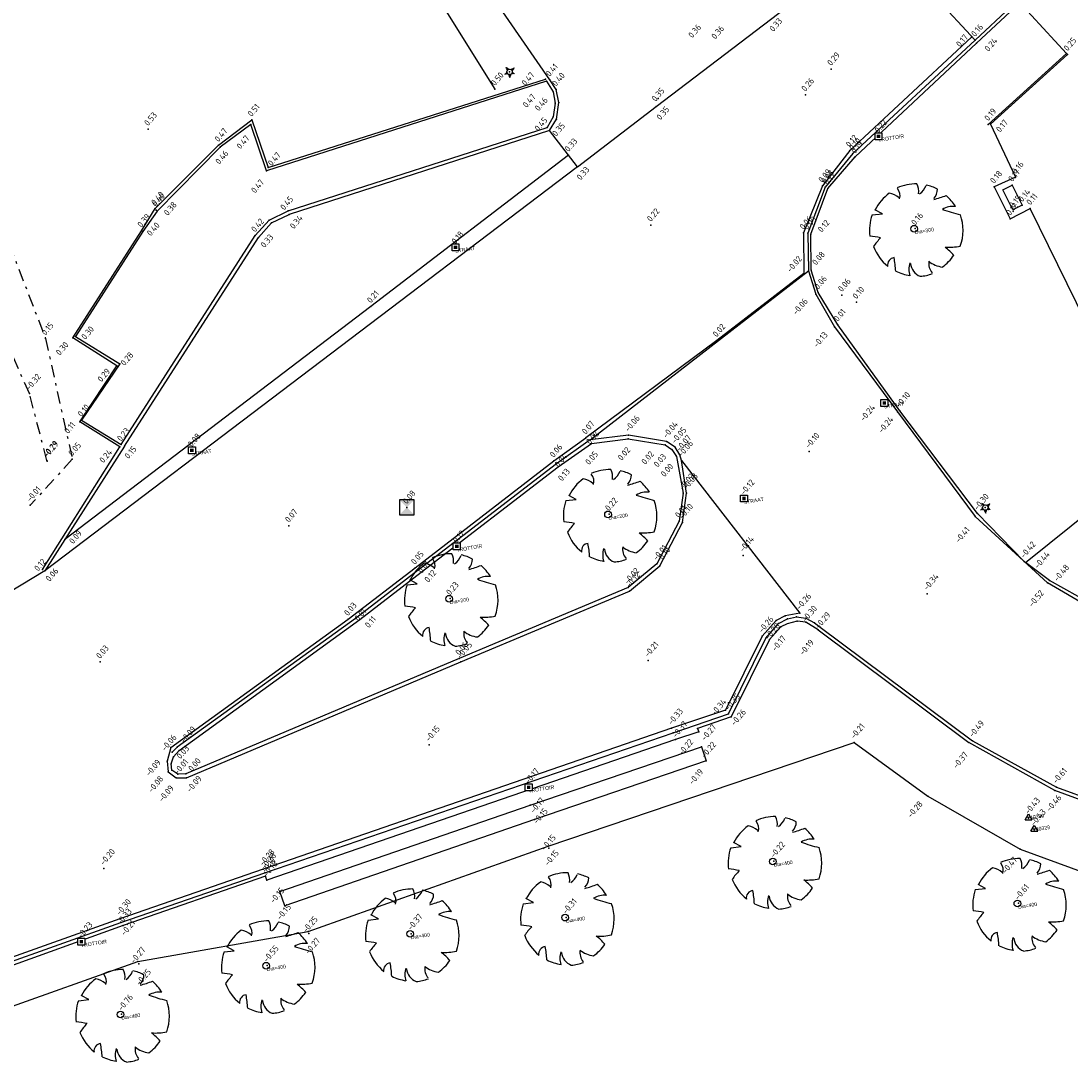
# Model space of a CAD drawing. Header units: metres. Extents: x 132524 to 133518, y 502723 to 503192.
# Tile 3 of 10: x 132669 to 132712, y 502793 to 502835. Entities that reach past the tile are written whole.
import ezdxf

# ---------------------------------------------------------------- set-up
doc = ezdxf.new("R2010")
doc.units = ezdxf.units.M
doc.linetypes.add('DASHDOT', pattern=[1, 0.5, -0.25, 0, -0.25])
for name, color, linetype in [('AKB', 254, 'Continuous'), ('ASFALT', 251, 'Continuous'), ('BGT', 21, 'Continuous'), ('D_BOOM', 3, 'Continuous'), ('D_KOLKSTRAAT', 7, 'Continuous'), ('D_KOLKTROTTOIR', 7, 'Continuous'), ('HAAG', 3, 'Continuous'), ('INSTEEK TALUD', 93, 'Continuous'), ('KLINKER', 22, 'Continuous'), ('N_WATERAFSLUITER', 5, 'Continuous'), ('P_AKB', 254, 'Continuous'), ('P_ASFALT', 251, 'Continuous'), ('P_BESCHOEIING', 71, 'Continuous'), ('P_BGT', 21, 'Continuous'), ('P_BOOM', 3, 'Continuous'), ('P_HAAG', 3, 'Continuous'), ('P_HARTWEG', 253, 'Continuous'), ('P_INSPECTIEPUT', 1, 'Continuous'), ('P_INSTEEK TALUD', 93, 'Continuous'), ('P_KLINKER', 22, 'Continuous'), ('P_KOLK', 7, 'Continuous'), ('P_KOLKSTRAAT', 7, 'Continuous'), ('P_KOLKTROTTOIR', 7, 'Continuous'), ('P_LICHTMAST', 2, 'Continuous'), ('P_MAAIVELD', 3, 'Continuous'), ('P_TEEN TALUD', 3, 'Continuous'), ('P_TEGEL', 6, 'Continuous'), ('P_TRAFO', 32, 'Continuous'), ('P_WATERAFSLUITER', 5, 'Continuous'), ('TEEN TALUD', 3, 'Continuous'), ('TEGEL', 6, 'Continuous'), ('TRAFO', 32, 'Continuous'), ('Z_AKB', 254, 'Continuous'), ('Z_ASFALT', 251, 'Continuous'), ('Z_BESCHOEIING', 71, 'Continuous'), ('Z_BGT', 21, 'Continuous'), ('Z_BOOM', 3, 'Continuous'), ('Z_HAAG', 3, 'Continuous'), ('Z_HARTWEG', 253, 'Continuous'), ('Z_INSPECTIEPUT', 1, 'Continuous'), ('Z_INSTEEK TALUD', 93, 'Continuous'), ('Z_KLINKER', 22, 'Continuous'), ('Z_KOLKSTRAAT', 7, 'Continuous'), ('Z_KOLKTROTTOIR', 7, 'Continuous'), ('Z_MAAIVELD', 3, 'Continuous'), ('Z_TEEN TALUD', 3, 'Continuous'), ('Z_TEGEL', 6, 'Continuous'), ('Z_TRAFO', 32, 'Continuous'), ('Z_WATERAFSLUITER', 5, 'Continuous')]:
    doc.layers.add(name, color=color, linetype=linetype)
doc.styles.add('DESCRIPTION', font='MSURVEY.SHX', dxfattribs={"height": 0.15})
doc.styles.add('NLCS-ISO-M200-T18', font='NLCS-ISO.ttf', dxfattribs={"height": 0.36})
doc.styles.add('POINTNUMBER', font='MSURVEY.SHX', dxfattribs={"height": 0.15})

# ---------------------------------------------------------------- blocks, each defined once
blk = doc.blocks.new('SHRUB5')
for p, q in [((-0.073, 0.084), (-0.064, 0.09)), ((-0.07, 0.072), (-0.055, 0.085)), ((-0.063, 0.06), (-0.045, 0.08)), ((-0.06, 0.047), (-0.03, 0.074)), ((-0.05, 0.037), (-0.018, 0.064)), ((0.027, 0.059), (0.068, 0.022)), ((0.043, 0.062), (0.073, 0.037)), ((0.048, -0.043), (0.072, 0)), ((0.061, 0.072), (0.082, 0.05)), ((0.076, 0.077), (0.09, 0.062)), ((0.087, 0.082), (0.093, 0.074)), ((-0.098, -0.041), (-0.093, -0.051)), ((-0.088, -0.033), (-0.085, -0.048)), ((-0.08, -0.023), (-0.071, -0.048)), ((-0.07, -0.013), (-0.056, -0.046)), ((-0.063, -0.001), (-0.042, -0.045)), ((-0.024, -0.061), (0.033, -0.061)), ((-0.018, -0.073), (0.026, -0.075)), ((-0.013, -0.085), (0.019, -0.083)), ((-0.005, -0.095), (0.016, -0.095)), ((0.001, -0.106), (0.014, -0.106)), ((0.061, -0.043), (0.075, -0.013)), ((0.075, -0.043), (0.082, -0.021)), ((0.086, -0.041), (0.089, -0.026)), ((0.096, -0.041), (0.098, -0.031))]:
    blk.add_line(p, q)
blk.add_circle((0.001, 0), 0.055)
blk = doc.blocks.new('TREE5')
for p, q in [((-5.82, 1.84), (-4.43, 2)), ((-5.45, 2.55), (-5.45, 2.55)), ((-4.43, 2), (-5.45, 2.55))]:
    blk.add_line(p, q)
blk.add_circle((-0.14, -0.02), 0.451)
for centre, radius, start, end in [((0.17, -0.24), 6.29, 89.3321, 114.3856), ((-1.8, 5.03), 2.28, 352.0775, 26.6128), ((-0.73, 6.68), 2.38, 304.1868, 338.5411), ((0.17, -0.24), 6.27, 62.8767, 77.7021), ((0.17, -0.24), 6.22, 126.0751, 153.6245), ((-3.93, 2.18), 2.65, 48.5203, 80.5151), ((-3.58, 4.44), 1.54, 343.6555, 39.76), ((1.21, 5.35), 1.82, 315.8454, 359.7651), ((-2.62, 22.51), 19.28, 285.4397, 290.7099), ((0.17, -0.24), 6.18, 31.4098, 49.4752), ((5.13, 0.24), 2.76, 83.5323, 121.6544), ((0.17, -0.24), 6.34, 160.8426, 187.275), ((11.59, 24.42), 23.21, 250.0865, 256.3451), ((0.17, -0.24), 6.3, 340.3307, 19.43), ((-6.94, -11.4), 10.4, 77.3728, 85.4649), ((0.21, -6.18), 6.93, 134.7782, 147.3315), ((0.17, -0.24), 6.19, 200.8103, 231.4392), ((4.49, 5.21), 7.74, 266.7455, 282.0146), ((0.26, -7.73), 6.44, 39.6536, 53.993), ((-2.7, -4.95), 1.03, 97.741, 188.8107), ((-15.69, -6.41), 13.08, 2.9465, 10.9238), ((0.17, -0.24), 6.07, 305.394, 326.2464), ((1.74, -5.5), 2.6, 160.6009, 199.3991), ((1.45, -4.49), 2.1, 186.1912, 248.4952), ((3.76, -4.72), 1.93, 170.6314, 220.6278), ((4.11, -1.67), 3.55, 230.4582, 263.1093), ((0.17, -0.24), 6.16, 243.1498, 261.8356), ((0.17, -0.24), 6.23, 274.7236, 290.3277)]:
    blk.add_arc(centre, radius, start, end)
blk = doc.blocks.new('ICI_AI_WIPEOUT')
blk.add_wipeout([(0, 7.9), (-6.9, -4.1), (6.9, -4.1)])
for p, q in [((-6.9, -4.1), (0, 7.9)), ((0, 7.9), (6.9, -4.1)), ((-6.9, -4.1), (6.9, -4.1))]:
    blk.add_line(p, q)
blk.add_solid([(-3.5, 1.9), (3.5, 1.9), (0, -4.1)])
blk = doc.blocks.new('ICI_DIP_WIPEOUT')
blk.add_wipeout([(-4, 4), (4, 4), (4, -4), (-4, -4)])
for p, q in [((-4, -4), (-4, 4)), ((-4, 4), (4, 4)), ((4, 4), (4, -4)), ((4, -4), (-4, -4))]:
    blk.add_line(p, q)
blk.add_solid([(-2, 2), (2, 2), (-2, -2), (2, -2)])
blk = doc.blocks.new('ICI_FSWP')
for p, q in [((-4.9625, 4.9625), (-4.9625, -4.9625)), ((4.9625, 4.9625), (-4.9625, 4.9625)), ((4.9625, -4.9625), (4.9625, 4.9625)), ((-4.9625, -4.9625), (4.9625, -4.9625))]:
    blk.add_line(p, q)
blk.add_solid([(-4.9625, 4.9625), (4.9625, 4.9625), (4.9625, -4.9625), (-4.9625, -4.9625)])

msp = doc.modelspace()

# ---------------------------------------------------------------- linework, layer by layer
at = {"layer": 'AKB', "linetype": 'Continuous'}
for p, q in [((132709.517, 502835.765), (132707.76, 502834.124)), ((132707.76, 502834.124), (132702.84, 502829.52)), ((132711.406, 502833.707), (132708.241, 502830.84)), ((132679.05, 502829.093), (132690.296, 502832.665)), ((132677.046, 502829.994), (132678.388, 502831.017)), ((132678.388, 502831.017), (132679.05, 502829.093)), ((132674.479, 502827.427), (132677.046, 502829.994)), ((132701.733, 502828.242), (132702.84, 502829.52)), ((132701.054, 502826.39), (132701.733, 502828.242)), ((132673.92, 502826.527), (132674.479, 502827.427)), ((132671.142, 502822.181), (132673.92, 502826.527)), ((132701.063, 502824.936), (132701.054, 502826.39)), ((132701.347, 502824.022), (132701.063, 502824.936)), ((132702.143, 502822.715), (132701.347, 502824.022)), ((132704.651, 502819.225), (132702.143, 502822.715)), ((132672.923, 502821.051), (132671.142, 502822.181)), ((132671.423, 502818.784), (132672.923, 502821.051)), ((132707.806, 502815.068), (132704.651, 502819.225)), ((132673.049, 502817.771), (132671.423, 502818.784)), ((132690.815, 502816.956), (132692.162, 502817.903)), ((132692.162, 502817.903), (132693.639, 502818.087)), ((132693.639, 502818.087), (132695.143, 502817.847)), ((132669.905, 502812.802), (132673.049, 502817.771)), ((132695.143, 502817.847), (132695.417, 502817.658)), ((132695.417, 502817.658), (132695.6, 502817.376)), ((132695.6, 502817.376), (132695.87, 502815.884)), ((132685.26, 502812.683), (132690.815, 502816.956)), ((132695.87, 502815.884), (132695.707, 502814.753)), ((132707.806, 502815.068), (132709.694, 502813.122)), ((132695.707, 502814.753), (132694.802, 502813.026)), ((132694.802, 502813.026), (132693.643, 502812.065)), ((132682.766, 502810.766), (132685.26, 502812.683)), ((132693.643, 502812.065), (132686.802, 502809.188)), ((132675.447, 502805.462), (132682.766, 502810.766)), ((132686.802, 502809.188), (132675.725, 502804.515)), ((132675.119, 502804.924), (132675.214, 502805.202)), ((132675.214, 502805.202), (132675.447, 502805.462)), ((132675.151, 502804.661), (132675.119, 502804.924)), ((132675.401, 502804.499), (132675.151, 502804.661)), ((132675.725, 502804.515), (132675.401, 502804.499))]:
    msp.add_line(p, q, dxfattribs=at)
at = {"layer": 'ASFALT', "linetype": 'Continuous'}
for p, q in [((132694.776, 502831.564), (132700.376, 502835.815)), ((132707.559, 502834.374), (132702.627, 502829.777)), ((132691.594, 502829.115), (132694.776, 502831.564)), ((132702.627, 502829.777), (132701.516, 502828.342)), ((132701.516, 502828.342), (132700.754, 502826.44)), ((132700.754, 502826.44), (132700.761, 502824.799)), ((132700.761, 502824.799), (132697.236, 502822.08)), ((132697.236, 502822.08), (132691.93, 502818.14)), ((132690.63, 502817.199), (132691.93, 502818.14)), ((132685.007, 502812.86), (132690.63, 502817.199)), ((132695.812, 502817.219), (132700.606, 502811.027)), ((132696.008, 502815.888), (132695.812, 502817.219)), ((132695.851, 502814.701), (132696.008, 502815.888)), ((132694.927, 502812.943), (132695.851, 502814.701)), ((132682.295, 502810.784), (132685.007, 502812.86)), ((132693.702, 502811.925), (132694.927, 502812.943)), ((132670.011, 502812.738), (132658.043, 502805.567)), ((132686.862, 502809.054), (132693.702, 502811.925)), ((132675.106, 502805.586), (132682.295, 502810.784)), ((132699.649, 502810.724), (132699.079, 502810.091)), ((132700.014, 502810.925), (132699.649, 502810.724)), ((132700.606, 502811.027), (132700.014, 502810.925)), ((132699.079, 502810.091), (132697.594, 502807.094)), ((132675.741, 502804.35), (132686.862, 502809.054)), ((132697.594, 502807.094), (132695.406, 502806.359)), ((132695.406, 502806.359), (132678.855, 502800.649)), ((132675.106, 502805.586), (132674.967, 502805.024)), ((132674.967, 502805.024), (132675.006, 502804.594)), ((132675.006, 502804.594), (132675.327, 502804.352)), ((132675.327, 502804.352), (132675.741, 502804.35)), ((132678.855, 502800.649), (132673.041, 502798.637)), ((132673.041, 502798.637), (132663.003, 502795.066))]:
    msp.add_line(p, q, dxfattribs=at)
at = {"layer": 'BGT', "linetype": 'Continuous'}
for p, q in [((132689.672, 502803.248), (132696.613, 502805.613)), ((132696.613, 502805.613), (132696.804, 502805.046)), ((132696.804, 502805.046), (132689.846, 502802.666)), ((132679.528, 502799.751), (132689.672, 502803.248)), ((132689.846, 502802.666), (132679.734, 502799.169)), ((132679.734, 502799.169), (132679.528, 502799.751))]:
    msp.add_line(p, q, dxfattribs=at)
at = {"layer": 'HAAG', "linetype": 'Continuous'}
msp.add_line((132679.624, 502846.061), (132688.246, 502832.267), dxfattribs=at)
at = {"layer": 'INSTEEK TALUD', "linetype": 'DASHDOT'}
for p, q in [((132665.79, 502833.177), (132670.035, 502822.157)), ((132670.035, 502822.157), (132671.12, 502817.262)), ((132671.12, 502817.262), (132669.417, 502815.402))]:
    msp.add_line(p, q, dxfattribs=at)
at = {"layer": 'KLINKER', "linetype": 'Continuous'}
for p, q in [((132690.469, 502832.642), (132684.897, 502840.745)), ((132707.706, 502834.254), (132705.335, 502836.809)), ((132707.706, 502834.254), (132709.153, 502835.603)), ((132707.706, 502834.254), (132702.754, 502829.652)), ((132690.723, 502832.248), (132690.469, 502832.642)), ((132690.841, 502831.725), (132690.723, 502832.248)), ((132690.741, 502831.046), (132690.841, 502831.725)), ((132690.454, 502830.594), (132690.741, 502831.046)), ((132691.594, 502829.115), (132690.454, 502830.594)), ((132702.754, 502829.652), (132701.629, 502828.3)), ((132691.594, 502829.115), (132670.011, 502812.738)), ((132701.629, 502828.3), (132700.922, 502826.429)), ((132700.922, 502826.429), (132700.96, 502824.903)), ((132692.111, 502818.049), (132700.96, 502824.903)), ((132700.96, 502824.903), (132701.246, 502823.962)), ((132701.246, 502823.962), (132702.011, 502822.636)), ((132702.011, 502822.636), (132704.559, 502819.182)), ((132704.559, 502819.182), (132707.704, 502814.948)), ((132692.111, 502818.049), (132690.736, 502817.085)), ((132693.659, 502818.239), (132692.111, 502818.049)), ((132695.2, 502817.986), (132693.659, 502818.239)), ((132695.546, 502817.756), (132695.2, 502817.986)), ((132695.743, 502817.445), (132695.546, 502817.756)), ((132695.812, 502817.219), (132695.743, 502817.445)), ((132690.736, 502817.085), (132685.134, 502812.765)), ((132710.645, 502812.258), (132707.704, 502814.948)), ((132670.82, 502814.011), (132670.011, 502812.738)), ((132685.134, 502812.765), (132682.602, 502810.817)), ((132712.33, 502811.27), (132710.645, 502812.258)), ((132682.602, 502810.817), (132675.37, 502805.589)), ((132699.733, 502810.607), (132700.107, 502810.793)), ((132700.107, 502810.793), (132700.464, 502810.872)), ((132700.464, 502810.872), (132700.845, 502810.827)), ((132700.845, 502810.827), (132701.196, 502810.641)), ((132701.196, 502810.641), (132701.427, 502810.457)), ((132699.224, 502810.009), (132699.733, 502810.607)), ((132701.427, 502810.457), (132707.602, 502805.857)), ((132697.717, 502806.95), (132699.224, 502810.009)), ((132695.47, 502806.17), (132697.717, 502806.95)), ((132678.919, 502800.503), (132695.47, 502806.17)), ((132675.37, 502805.589), (132675.16, 502805.399)), ((132707.602, 502805.857), (132710.998, 502803.978)), ((132710.998, 502803.978), (132715.115, 502802.466)), ((132673.092, 502798.494), (132678.919, 502800.503)), ((132663.072, 502794.911), (132673.092, 502798.494))]:
    msp.add_line(p, q, dxfattribs=at)
at = {"layer": 'P_AKB', "linetype": 'ByBlock'}
for p in [(132707.76, 502834.124, 0.236), (132690.296, 502832.665, 0.469), (132678.388, 502831.017, 0.506), (132708.241, 502830.84, 0.185), (132677.046, 502829.994, 0.468), (132702.84, 502829.52, 0.185), (132679.05, 502829.093, 0.47), (132701.733, 502828.242, 0.165), (132674.479, 502827.427, 0.399), (132674.515, 502827.358, 0.404), (132673.92, 502826.527, 0.39), (132701.054, 502826.39, 0.119), (132701.063, 502824.936, 0.079), (132701.347, 502824.022, 0.06), (132702.143, 502822.715, 0.012), (132671.142, 502822.181, 0.296), (132672.923, 502821.051, 0.288), (132704.651, 502819.225, -0.096), (132671.423, 502818.784, 0.114), (132692.162, 502817.903, 0.048), (132693.639, 502818.087, 0.024), (132673.049, 502817.771, 0.237), (132695.143, 502817.847, 0.015), (132695.417, 502817.658, 0.034), (132695.6, 502817.376, -0.001), (132690.815, 502816.956, 0.13), (132695.87, 502815.884, -0.019), (132707.806, 502815.068, -0.298), (132695.707, 502814.753, 0.009), (132669.905, 502812.802, 0.115), (132694.802, 502813.026, -0.01), (132709.694, 502813.122, -0.416), (132685.26, 502812.683, 0.122), (132693.643, 502812.065, -0.019), (132682.766, 502810.766, 0.113), (132701.341, 502810.348, -0.192), (132686.802, 502809.188, 0.057), (132675.214, 502805.202, 0.037), (132675.447, 502805.462, 0.028), (132675.119, 502804.924, 0.02), (132675.151, 502804.661, 0.012), (132675.401, 502804.499, -0.008), (132675.725, 502804.515, 0.004), (132690.424, 502801.496, -0.145), (132680.704, 502798.045, -0.265), (132673.809, 502796.809, -0.254)]:
    msp.add_point(p, dxfattribs=at)
at = {"layer": 'P_ASFALT', "linetype": 'ByBlock'}
for p in [(132707.559, 502834.374, 0.171), (132694.776, 502831.564, 0.347), (132702.627, 502829.777, 0.124), (132691.594, 502829.115, 0.33), (132701.516, 502828.342, 0.093), (132700.754, 502826.44, 0.057), (132700.761, 502824.799), (132697.236, 502822.08, 0.024), (132691.93, 502818.14, 0.067), (132692.264, 502818.251, 0.055), (132690.63, 502817.199, 0.064), (132695.812, 502817.219, -0.058), (132696.008, 502815.888, -0.08), (132695.851, 502814.701, -0.103), (132685.007, 502812.86, 0.047), (132694.927, 502812.943, -0.097), (132693.702, 502811.925, -0.119), (132682.295, 502810.784, 0.028), (132699.649, 502810.724, -0.248), (132700.014, 502810.925, -0.239), (132700.606, 502811.027, -0.262), (132699.079, 502810.091, -0.259), (132686.862, 502809.054, -0.047), (132697.594, 502807.094, -0.34), (132695.406, 502806.359, -0.33), (132675.106, 502805.586, -0.056), (132674.967, 502805.024, -0.09), (132675.006, 502804.594, -0.081), (132675.327, 502804.352, -0.092), (132675.741, 502804.35, -0.09), (132678.855, 502800.649, -0.282), (132673.041, 502798.637, -0.304)]:
    msp.add_point(p, dxfattribs=at)
at = {"layer": 'P_BESCHOEIING', "linetype": 'ByBlock'}
msp.add_point((132670.096, 502817.184, -0.292), dxfattribs=at)
at = {"layer": 'P_BGT', "linetype": 'ByBlock'}
for p in [(132696.613, 502805.613, -0.223), (132696.804, 502805.046, -0.188), (132689.672, 502803.248, -0.166), (132689.846, 502802.666, -0.145), (132679.528, 502799.751, -0.152), (132679.734, 502799.169, -0.151)]:
    msp.add_point(p, dxfattribs=at)
at = {"layer": 'P_BOOM', "linetype": 'ByBlock'}
for p in [(132705.275, 502826.615, 0.161), (132692.871, 502815.036, 0.223), (132686.43, 502811.619, 0.234), (132699.55, 502800.968, -0.218), (132709.46, 502799.268, -0.605), (132691.137, 502798.693, -0.313), (132684.852, 502798.032, -0.373), (132679.014, 502796.742, -0.553), (132673.115, 502794.768, -0.758)]:
    msp.add_point(p, dxfattribs=at)
at = {"layer": 'P_HAAG', "linetype": 'ByBlock'}
msp.add_point((132688.246, 502832.267, 0.5), dxfattribs=at)
at = {"layer": 'P_HARTWEG', "linetype": 'ByBlock'}
for p in [(132701.874, 502833.082, 0.293), (132700.828, 502832.04, 0.262), (132694.862, 502831.884, 0.352), (132694.569, 502826.76, 0.216), (132700.974, 502817.575, -0.1), (132679.899, 502814.57, 0.073), (132698.307, 502813.368, -0.137), (132705.763, 502811.815, -0.335), (132672.246, 502809.048, 0.025), (132694.453, 502809.11, -0.205), (132685.585, 502805.69, -0.149), (132672.395, 502800.675, -0.199)]:
    msp.add_point(p, dxfattribs=at)
at = {"layer": 'P_INSPECTIEPUT', "linetype": 'ByBlock'}
msp.add_point((132684.674, 502815.316, 0.078), dxfattribs=at)
at = {"layer": 'P_INSTEEK TALUD', "linetype": 'ByBlock'}
for p in [(132670.035, 502822.157, 0.148), (132671.12, 502817.262, 0.047), (132669.417, 502815.402, -0.014)]:
    msp.add_point(p, dxfattribs=at)
at = {"layer": 'P_KLINKER', "linetype": 'ByBlock'}
for p in [(132707.706, 502834.254, 0.164), (132690.469, 502832.642, 0.414), (132690.723, 502832.248, 0.398), (132690.841, 502831.725, 0.38), (132690.741, 502831.046, 0.37), (132690.454, 502830.594, 0.346), (132702.754, 502829.652, 0.099), (132701.629, 502828.3, 0.081), (132700.922, 502826.429, 0.033), (132700.96, 502824.903, -0.018), (132701.246, 502823.962, -0.058), (132702.011, 502822.636, -0.128), (132704.559, 502819.182, -0.237), (132692.111, 502818.049, 0.021), (132693.659, 502818.239, -0.056), (132695.2, 502817.986, -0.041), (132695.546, 502817.756, -0.049), (132695.743, 502817.445, -0.065), (132690.736, 502817.085, 0.039), (132707.704, 502814.948, -0.407), (132685.134, 502812.765, 0.008), (132670.011, 502812.738, 0.059), (132710.645, 502812.258, -0.521), (132682.602, 502810.817, 0.013), (132700.107, 502810.793, -0.253), (132700.464, 502810.872, -0.267), (132700.845, 502810.827, -0.278), (132701.196, 502810.641, -0.295), (132699.733, 502810.607, -0.268), (132701.427, 502810.457, -0.294), (132699.224, 502810.009, -0.277), (132697.717, 502806.95, -0.353), (132695.47, 502806.17, -0.367), (132675.37, 502805.589, -0.086), (132707.602, 502805.857, -0.491), (132675.16, 502805.399, -0.077), (132710.998, 502803.978, -0.605), (132678.919, 502800.503, -0.28), (132673.092, 502798.494, -0.332)]:
    msp.add_point(p, dxfattribs=at)
at = {"layer": 'P_KOLKSTRAAT', "linetype": 'ByBlock'}
for p in [(132686.647, 502825.854, 0.178), (132704.029, 502819.549, -0.244), (132675.965, 502817.628, 0.079), (132698.342, 502815.675, -0.115)]:
    msp.add_point(p, dxfattribs=at)
at = {"layer": 'P_KOLKTROTTOIR', "linetype": 'ByBlock'}
for p in [(132703.79, 502830.356, 0.216), (132686.7, 502813.737, 0.123), (132689.611, 502803.971, -0.168), (132671.483, 502797.709, -0.228)]:
    msp.add_point(p, dxfattribs=at)
at = {"layer": 'P_LICHTMAST', "linetype": 'ByBlock'}
for p in [(132688.839, 502832.968, 1.051), (132708.119, 502815.306, -0.222)]:
    msp.add_point(p, dxfattribs=at)
at = {"layer": 'P_MAAIVELD', "linetype": 'ByBlock'}
msp.add_point((132674.193, 502830.645, 0.527), dxfattribs=at)
at = {"layer": 'P_TEEN TALUD', "linetype": 'ByBlock'}
for p in [(132669.384, 502819.925, -0.322), (132670.09, 502817.213, -0.294)]:
    msp.add_point(p, dxfattribs=at)
at = {"layer": 'P_TEGEL', "linetype": 'ByBlock'}
for p in [(132711.406, 502833.707, 0.224), (132711.456, 502833.677, 0.246), (132690.331, 502832.588, 0.466), (132690.607, 502832.16, 0.464), (132690.687, 502831.7, 0.457), (132690.604, 502831.151, 0.453), (132678.358, 502830.833, 0.474), (132690.364, 502830.709, 0.451), (132708.327, 502830.847, 0.166), (132677.114, 502829.913, 0.46), (132691.234, 502829.592, 0.33), (132678.988, 502828.956, 0.471), (132709.348, 502828.694, 0.159), (132708.474, 502828.307, 0.18), (132674.56, 502827.318, 0.382), (132679.863, 502827.333, 0.447), (132709.943, 502827.432, 0.113), (132679.1, 502826.959, 0.443), (132679.194, 502826.842, 0.334), (132679.908, 502827.19, 0.344), (132709.123, 502827.015, 0.119), (132673.974, 502826.499, 0.396), (132678.53, 502826.335, 0.423), (132678.664, 502826.257, 0.329), (132683.223, 502823.462, 0.212), (132671.244, 502822.244, 0.299), (132673.052, 502821.139, 0.282), (132671.498, 502818.851, 0.098), (132673.094, 502817.86, 0.227), (132673.233, 502817.798, 0.149), (132670.82, 502814.011, 0.092), (132709.748, 502813.083, -0.438), (132710.721, 502812.355, -0.481), (132700.491, 502810.708, -0.159), (132700.841, 502810.659, -0.182), (132699.827, 502810.47, -0.168), (132699.369, 502809.958, -0.174), (132697.825, 502806.83, -0.257), (132696.461, 502806.347, -0.264), (132696.503, 502806.222, -0.272), (132695.563, 502805.904, -0.217), (132702.804, 502805.791, -0.211), (132707.456, 502805.783, -0.366), (132710.931, 502803.842, -0.459), (132705.785, 502803.613, -0.277), (132690.399, 502801.58, -0.147), (132709.532, 502801.466, -0.47), (132678.951, 502800.366, -0.169), (132679.009, 502800.206, -0.179), (132673.181, 502798.361, -0.212), (132680.677, 502798.129, -0.247), (132673.779, 502796.905, -0.267)]:
    msp.add_point(p, dxfattribs=at)
at = {"layer": 'P_TRAFO', "linetype": 'ByBlock'}
for p in [(132709.21, 502828.376, 0.172), (132709.254, 502827.319, 0.15), (132709.617, 502827.564, 0.138), (132702.31, 502823.917, 0.061), (132702.897, 502823.626, 0.097)]:
    msp.add_point(p, dxfattribs=at)
at = {"layer": 'P_WATERAFSLUITER', "linetype": 'ByBlock'}
for p in [(132709.869, 502802.738, -0.427), (132710.103, 502802.266, -0.428)]:
    msp.add_point(p, dxfattribs=at)
at = {"layer": 'TEEN TALUD', "linetype": 'DASHDOT'}
for p, q in [((132669.384, 502819.925), (132666.264, 502826.976)), ((132670.09, 502817.213), (132669.384, 502819.925))]:
    msp.add_line(p, q, dxfattribs=at)
at = {"layer": 'TEGEL', "linetype": 'Continuous'}
for p, q in [((132709.517, 502835.765), (132711.406, 502833.707)), ((132708.327, 502830.847), (132711.456, 502833.677)), ((132690.331, 502832.588), (132678.988, 502828.956)), ((132690.331, 502832.588), (132690.607, 502832.16)), ((132690.607, 502832.16), (132690.687, 502831.7)), ((132690.687, 502831.7), (132690.604, 502831.151)), ((132690.604, 502831.151), (132690.364, 502830.709)), ((132678.358, 502830.833), (132677.114, 502829.913)), ((132678.988, 502828.956), (132678.358, 502830.833)), ((132679.863, 502827.333), (132690.364, 502830.709)), ((132708.327, 502830.847), (132709.348, 502828.694)), ((132690.454, 502830.594), (132679.908, 502827.19)), ((132677.114, 502829.913), (132674.56, 502827.318)), ((132691.234, 502829.592), (132683.223, 502823.462)), ((132709.348, 502828.694), (132708.474, 502828.307)), ((132708.474, 502828.307), (132709.123, 502827.015)), ((132674.56, 502827.318), (132673.974, 502826.499)), ((132679.1, 502826.959), (132679.863, 502827.333)), ((132709.123, 502827.015), (132709.943, 502827.432)), ((132714.918, 502817.238), (132709.943, 502827.432)), ((132678.53, 502826.335), (132679.1, 502826.959)), ((132678.664, 502826.257), (132679.194, 502826.842)), ((132679.194, 502826.842), (132679.908, 502827.19)), ((132673.974, 502826.499), (132671.244, 502822.244)), ((132673.094, 502817.86), (132678.53, 502826.335)), ((132673.233, 502817.798), (132678.664, 502826.257)), ((132683.223, 502823.462), (132670.82, 502814.011)), ((132671.244, 502822.244), (132673.052, 502821.139)), ((132673.052, 502821.139), (132671.498, 502818.851)), ((132671.498, 502818.851), (132673.094, 502817.86)), ((132673.233, 502817.798), (132670.82, 502814.011)), ((132709.748, 502813.083), (132714.918, 502817.238)), ((132710.721, 502812.355), (132709.748, 502813.083)), ((132712.462, 502811.378), (132710.721, 502812.355)), ((132700.491, 502810.708), (132700.083, 502810.601)), ((132700.841, 502810.659), (132700.491, 502810.708)), ((132701.341, 502810.348), (132700.841, 502810.659)), ((132699.827, 502810.47), (132699.369, 502809.958)), ((132700.083, 502810.601), (132699.827, 502810.47)), ((132701.341, 502810.348), (132707.456, 502805.783)), ((132699.369, 502809.958), (132697.825, 502806.83)), ((132697.825, 502806.83), (132696.461, 502806.347)), ((132696.503, 502806.222), (132695.563, 502805.904)), ((132696.461, 502806.347), (132696.503, 502806.222)), ((132695.563, 502805.904), (132679.009, 502800.206)), ((132690.399, 502801.58), (132702.804, 502805.791)), ((132702.804, 502805.791), (132705.785, 502803.613)), ((132710.931, 502803.842), (132707.456, 502805.783)), ((132715.094, 502802.306), (132710.931, 502803.842)), ((132705.785, 502803.613), (132709.532, 502801.466)), ((132680.677, 502798.129), (132690.399, 502801.58)), ((132709.532, 502801.466), (132714.359, 502799.684)), ((132678.951, 502800.366), (132673.181, 502798.361)), ((132679.009, 502800.206), (132678.951, 502800.366)), ((132673.181, 502798.361), (132663.163, 502794.774)), ((132673.779, 502796.905), (132680.677, 502798.129)), ((132663.719, 502793.326), (132673.779, 502796.905))]:
    msp.add_line(p, q, dxfattribs=at)
at = {"layer": 'TRAFO', "linetype": 'Continuous'}
msp.add_polyline3d([(132709.21, 502828.376, 0.172), (132709.617, 502827.564, 0.172), (132709.229, 502827.37, 0.172), (132708.822, 502828.182, 0.172), (132709.21, 502828.376, 0.172)], close=True, dxfattribs=at)

# ---------------------------------------------------------------- block references
at = {"layer": 'P_BOOM', "linetype": 'ByBlock', "xscale": 0.3, "yscale": 0.3, "rotation": 0.005645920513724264}
for p in [(132705.275, 502826.615, 0.161), (132692.871, 502815.036, 0.223), (132699.55, 502800.968, -0.218), (132709.46, 502799.268, -0.605), (132691.137, 502798.693, -0.313), (132684.852, 502798.032, -0.373), (132679.014, 502796.742, -0.553), (132673.115, 502794.768, -0.758)]:
    msp.add_blockref('TREE5', p, dxfattribs=at)
at = {"layer": 'P_INSPECTIEPUT', "linetype": 'ByBlock', "xscale": 0.06, "yscale": 0.06, "rotation": 0.005645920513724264}
msp.add_blockref('ICI_FSWP', (132684.674, 502815.316, 0.078), dxfattribs=at)
at = {"layer": 'P_LICHTMAST', "linetype": 'ByBlock', "xscale": 2, "yscale": 2, "rotation": 0.005645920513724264}
for p in [(132688.839, 502832.968, 1.051), (132708.119, 502815.306, -0.222)]:
    msp.add_blockref('SHRUB5', p, dxfattribs=at)

# ---------------------------------------------------------------- texts
at = {"layer": 'D_BOOM', "linetype": 'ByBlock', "style": 'DESCRIPTION'}
for s, p in [('Dia=300', (132705.275, 502826.39, 0.161)), ('Dia=200', (132692.871, 502814.811, 0.223)), ('Dia=200', (132686.43, 502811.394, 0.234)), ('Dia=400', (132699.55, 502800.743, -0.218)), ('Dia=400', (132709.46, 502799.043, -0.605)), ('Dia=400', (132691.137, 502798.468, -0.313)), ('Dia=400', (132684.852, 502797.807, -0.373)), ('Dia=400', (132679.014, 502796.517, -0.553)), ('Dia=400', (132673.115, 502794.543, -0.758))]:
    msp.add_text(s, height=0.15, rotation=9, dxfattribs=at).set_placement(p)
at = {"layer": 'D_KOLKSTRAAT', "linetype": 'ByBlock', "style": 'DESCRIPTION'}
for p in [(132686.647, 502825.629, 0.178), (132704.029, 502819.324, -0.244), (132675.965, 502817.403, 0.079), (132698.342, 502815.45, -0.115)]:
    msp.add_text('STRAAT', height=0.15, rotation=9, dxfattribs=at).set_placement(p)
at = {"layer": 'D_KOLKTROTTOIR', "linetype": 'ByBlock', "style": 'DESCRIPTION'}
for p in [(132703.79, 502830.131, 0.216), (132686.7, 502813.512, 0.123), (132689.611, 502803.746, -0.168), (132671.483, 502797.484, -0.228)]:
    msp.add_text('TROTTOIR', height=0.15, rotation=9, dxfattribs=at).set_placement(p)
at = {"layer": 'N_WATERAFSLUITER', "linetype": 'ByBlock', "style": 'POINTNUMBER'}
for s, p in [('40330', (132709.944, 502802.663, -0.427)), ('40329', (132710.178, 502802.191, -0.428))]:
    msp.add_text(s, height=0.15, rotation=9, dxfattribs=at).set_placement(p)
at = {"layer": 'Z_AKB', "linetype": 'ByBlock', "style": 'NLCS-ISO-M200-T18'}
for s, p in [('0.24', (132708.25, 502833.77, 0.236)), ('0.47', (132689.489, 502832.38, 0.055)), ('0.51', (132678.388, 502831.129, 0.506)), ('0.19', (132708.241, 502830.952, 0.185)), ('0.47', (132677.046, 502830.106, 0.468)), ('0.19', (132702.84, 502829.633, 0.185)), ('0.47', (132679.205, 502829.128, 0.47)), ('0.17', (132701.733, 502828.354, 0.165)), ('0.40', (132674.479, 502827.54, 0.399)), ('0.40', (132674.515, 502827.47, 0.404)), ('0.39', (132673.92, 502826.639, 0.39)), ('0.12', (132701.489, 502826.441, 0.119)), ('0.08', (132701.263, 502825.109, 0.079)), ('0.06', (132701.347, 502824.134, 0.06)), ('0.01', (132702.143, 502822.827, 0.012)), ('0.30', (132670.615, 502821.454, 0.296)), ('0.29', (132672.302, 502820.372, 0.288)), ('-0.10', (132704.651, 502819.337, -0.096)), ('0.11', (132670.951, 502818.28, 0.114)), ('0.24', (132672.379, 502817.092, 0.237)), ('0.05', (132692.068, 502817.016, 0.048)), ('0.02', (132693.384, 502817.191, 0.024)), ('0.02', (132694.344, 502817.027, 0.015)), ('0.03', (132694.841, 502816.919, 0.034)), ('0.00', (132695.127, 502816.529, -0.001)), ('0.13', (132690.965, 502816.355, 0.13)), ('-0.02', (132695.87, 502815.997, -0.019)), ('-0.30', (132707.806, 502815.18, -0.298)), ('0.01', (132695.707, 502814.866, 0.009)), ('-0.01', (132694.802, 502813.138, -0.01)), ('-0.42', (132709.694, 502813.234, -0.416)), ('0.12', (132669.737, 502812.705, 0.115)), ('0.12', (132685.551, 502812.249, 0.122)), ('-0.02', (132693.643, 502812.178, -0.019)), ('0.11', (132683.141, 502810.404, 0.113)), ('0.06', (132686.802, 502809.3, 0.057)), ('-0.19', (132700.737, 502809.295)), ('0.03', (132675.507, 502805.095, 0.028)), ('-0.01', (132675.394, 502804.459, -0.008)), ('0.00', (132675.98, 502804.591, 0.004)), ('-0.15', (132690.404, 502800.764, -0.145)), ('-0.27', (132680.704, 502797.179, -0.265)), ('-0.25', (132673.846, 502795.909, -0.254))]:
    msp.add_text(s, height=0.25, rotation=49.5, dxfattribs=at).set_placement(p)
at = {"layer": 'Z_ASFALT', "linetype": 'ByBlock', "style": 'NLCS-ISO-M200-T18'}
for s, p in [('0.33', (132699.534, 502834.575, 0.325)), ('0.17', (132707.097, 502833.952, 0.171)), ('0.35', (132694.954, 502830.991, 0.347)), ('0.12', (132702.627, 502829.89, 0.124)), ('0.33', (132691.721, 502828.555, 0.33)), ('0.09', (132701.516, 502828.454, 0.093)), ('0.06', (132700.754, 502826.552, 0.057)), ('0.02', (132697.236, 502822.193, 0.024)), ('0.07', (132691.93, 502818.252, 0.067)), ('0.06', (132690.63, 502817.312, 0.064)), ('-0.06', (132695.812, 502817.332, -0.058)), ('-0.08', (132696.008, 502816, -0.08)), ('-0.10', (132695.851, 502814.814, -0.103)), ('0.05', (132685.007, 502812.972, 0.047)), ('-0.10', (132694.927, 502813.056, -0.097)), ('-0.12', (132693.702, 502812.038, -0.119)), ('0.03', (132682.295, 502810.896, 0.028)), ('-0.26', (132700.606, 502811.14, -0.262)), ('-0.26', (132699.079, 502810.203, -0.259)), ('-0.05', (132686.862, 502809.166, -0.047)), ('-0.34', (132697.154, 502806.844, -0.34)), ('-0.33', (132695.406, 502806.472, -0.33)), ('-0.06', (132674.886, 502805.413, -0.056)), ('-0.09', (132674.24, 502804.395, -0.09)), ('-0.08', (132674.344, 502803.726, -0.081)), ('-0.09', (132675.901, 502803.741, -0.09)), ('-0.09', (132674.767, 502803.353, -0.092)), ('-0.28', (132678.855, 502800.762, -0.282)), ('-0.30', (132673.041, 502798.749, -0.304))]:
    msp.add_text(s, height=0.25, rotation=49.5, dxfattribs=at).set_placement(p)
at = {"layer": 'Z_BESCHOEIING', "linetype": 'ByBlock', "style": 'NLCS-ISO-M200-T18'}
msp.add_text('-0.29', height=0.25, rotation=49.5, dxfattribs=at).set_placement((132670.096, 502817.296, -0.292))
at = {"layer": 'Z_BGT', "linetype": 'ByBlock', "style": 'NLCS-ISO-M200-T18'}
for s, p in [('-0.22', (132696.752, 502805.13, -0.223)), ('-0.19', (132696.257, 502804.051, -0.188)), ('-0.17', (132689.83, 502802.895, -0.322)), ('-0.15', (132689.954, 502802.459, -0.308)), ('-0.15', (132679.28, 502799.238, -0.152)), ('-0.15', (132679.554, 502798.569, -0.151))]:
    msp.add_text(s, height=0.25, rotation=49.5, dxfattribs=at).set_placement(p)
at = {"layer": 'Z_BOOM', "linetype": 'ByBlock', "style": 'NLCS-ISO-M200-T18'}
for s, p in [('0.16', (132705.275, 502826.727, 0.161)), ('0.22', (132692.871, 502815.148, 0.223)), ('0.23', (132686.43, 502811.732, 0.234)), ('-0.22', (132699.55, 502801.08, -0.218)), ('-0.61', (132709.46, 502799.38, -0.605)), ('-0.31', (132691.137, 502798.806, -0.313)), ('-0.37', (132684.852, 502798.145, -0.373)), ('-0.55', (132679.014, 502796.854, -0.553)), ('-0.76', (132673.115, 502794.88, -0.758))]:
    msp.add_text(s, height=0.25, rotation=49.5, dxfattribs=at).set_placement(p)
at = {"layer": 'Z_HAAG', "linetype": 'ByBlock', "style": 'NLCS-ISO-M200-T18'}
msp.add_text('0.50', height=0.25, rotation=49.5, dxfattribs=at).set_placement((132688.246, 502832.38, 0.5))
at = {"layer": 'Z_HARTWEG', "linetype": 'ByBlock', "style": 'NLCS-ISO-M200-T18'}
for s, p in [('0.29', (132701.874, 502833.194, 0.293)), ('0.26', (132700.828, 502832.152, 0.262)), ('0.35', (132694.76, 502831.743, 0.352)), ('0.22', (132694.569, 502826.872, 0.216)), ('-0.10', (132700.974, 502817.688, -0.1)), ('0.07', (132679.899, 502814.682, 0.073)), ('-0.14', (132698.307, 502813.48, -0.137)), ('-0.34', (132705.763, 502811.927, -0.335)), ('0.03', (132672.246, 502809.16, 0.025)), ('-0.21', (132694.453, 502809.222, -0.205)), ('-0.15', (132685.585, 502805.803, -0.149)), ('-0.20', (132672.395, 502800.788, -0.199))]:
    msp.add_text(s, height=0.25, rotation=49.5, dxfattribs=at).set_placement(p)
at = {"layer": 'Z_INSPECTIEPUT', "linetype": 'ByBlock', "style": 'NLCS-ISO-M200-T18'}
msp.add_text('0.08', height=0.25, rotation=49.5, dxfattribs=at).set_placement((132684.674, 502815.428, 0.078))
at = {"layer": 'Z_INSTEEK TALUD', "linetype": 'ByBlock', "style": 'NLCS-ISO-M200-T18'}
for s, p in [('0.15', (132670.035, 502822.269, 0.148)), ('0.05', (132671.12, 502817.375, 0.047)), ('-0.01', (132669.417, 502815.514, -0.014))]:
    msp.add_text(s, height=0.25, rotation=49.5, dxfattribs=at).set_placement(p)
at = {"layer": 'Z_KLINKER', "linetype": 'ByBlock', "style": 'NLCS-ISO-M200-T18'}
for s, p in [('0.36', (132696.245, 502834.317, -0.086)), ('0.36', (132697.179, 502834.268, -0.079)), ('0.16', (132707.706, 502834.367, 0.164)), ('0.41', (132690.469, 502832.755, 0.414)), ('0.40', (132690.723, 502832.361, 0.398)), ('0.35', (132690.728, 502830.33, 0.346)), ('0.10', (132702.754, 502829.764, 0.099)), ('0.08', (132701.629, 502828.412, 0.081)), ('0.03', (132700.922, 502826.541, 0.033)), ('-0.02', (132700.228, 502824.815, -0.018)), ('-0.06', (132700.465, 502823.091, -0.058)), ('-0.13', (132701.303, 502821.77, -0.128)), ('-0.06', (132693.659, 502818.351, -0.056)), ('-0.04', (132695.2, 502818.099, -0.041)), ('-0.24', (132703.931, 502818.3, -0.237)), ('0.02', (132692.107, 502817.845)), ('-0.05', (132695.546, 502817.869, -0.049)), ('-0.07', (132695.743, 502817.558, -0.065)), ('0.04', (132690.828, 502816.919, 0.039)), ('-0.41', (132707.05, 502813.853, -0.407)), ('0.01', (132685.283, 502812.616, 0.008)), ('0.06', (132670.202, 502812.287, 0.059)), ('-0.52', (132710.028, 502811.259, -0.04)), ('0.01', (132682.717, 502810.685, 0.013)), ('-0.30', (132700.842, 502810.644, -0.295)), ('-0.29', (132701.382, 502810.376, -0.294)), ('-0.28', (132699.337, 502809.928, -0.277)), ('-0.35', (132697.717, 502807.063, -0.353)), ('-0.09', (132675.662, 502805.743, -0.086)), ('-0.37', (132695.586, 502805.954, -0.731)), ('-0.49', (132707.602, 502805.97, -0.491)), ('-0.61', (132710.998, 502804.09, -0.605)), ('-0.28', (132678.919, 502800.616, -0.28)), ('-0.33', (132673.072, 502798.36, -0.332))]:
    msp.add_text(s, height=0.25, rotation=49.5, dxfattribs=at).set_placement(p)
at = {"layer": 'Z_KOLKSTRAAT', "linetype": 'ByBlock', "style": 'NLCS-ISO-M200-T18'}
for s, p in [('0.18', (132686.647, 502825.966, 0.178)), ('-0.24', (132703.193, 502818.777, -0.244)), ('0.08', (132675.965, 502817.741, 0.079)), ('-0.12', (132698.342, 502815.788, -0.115))]:
    msp.add_text(s, height=0.25, rotation=49.5, dxfattribs=at).set_placement(p)
at = {"layer": 'Z_KOLKTROTTOIR', "linetype": 'ByBlock', "style": 'NLCS-ISO-M200-T18'}
for s, p in [('0.22', (132703.79, 502830.468, 0.216)), ('0.12', (132686.7, 502813.85, 0.123)), ('-0.17', (132689.611, 502804.083, -0.168)), ('-0.23', (132671.483, 502797.822, -0.228))]:
    msp.add_text(s, height=0.25, rotation=49.5, dxfattribs=at).set_placement(p)
at = {"layer": 'Z_MAAIVELD', "linetype": 'ByBlock', "style": 'NLCS-ISO-M200-T18'}
msp.add_text('0.53', height=0.25, rotation=49.5, dxfattribs=at).set_placement((132674.193, 502830.757, 0.527))
at = {"layer": 'Z_TEEN TALUD', "linetype": 'ByBlock', "style": 'NLCS-ISO-M200-T18'}
for s, p in [('-0.32', (132669.384, 502820.037, -0.322)), ('-0.29', (132670.09, 502817.326, -0.294))]:
    msp.add_text(s, height=0.25, rotation=49.5, dxfattribs=at).set_placement(p)
at = {"layer": 'Z_TEGEL', "linetype": 'ByBlock', "style": 'NLCS-ISO-M200-T18'}
for s, p in [('0.25', (132711.456, 502833.789, 0.246)), ('0.47', (132689.536, 502831.489, 0.052)), ('0.46', (132690.026, 502831.355, 0.464)), ('0.45', (132690.011, 502830.539, 0.451)), ('0.17', (132708.716, 502830.497, 0.166)), ('0.47', (132677.938, 502829.814, -0.032)), ('0.33', (132691.234, 502829.704, 0.33)), ('0.46', (132677.08, 502829.197, 0.46)), ('0.16', (132709.348, 502828.806, 0.159)), ('0.18', (132708.474, 502828.419, 0.18)), ('0.47', (132678.529, 502828.027, 0.471)), ('0.11', (132709.943, 502827.544, 0.113)), ('0.38', (132674.99, 502827.116, 0.382)), ('0.45', (132679.709, 502827.339, 0.447)), ('0.12', (132709.123, 502827.128, 0.119)), ('0.40', (132674.304, 502826.289, 0.396)), ('0.42', (132678.53, 502826.448, 0.423)), ('0.34', (132680.097, 502826.578)), ('0.33', (132678.914, 502825.814)), ('0.21', (132683.223, 502823.575, 0.212)), ('0.30', (132671.648, 502822.089, 0.299)), ('0.28', (132673.238, 502821.032, 0.282)), ('0.10', (132671.498, 502818.963, 0.098)), ('0.23', (132673.094, 502817.972, 0.227)), ('0.15', (132673.398, 502817.26, 0.149)), ('0.09', (132671.153, 502813.81, 0.092)), ('-0.44', (132710.258, 502812.812, -0.438)), ('-0.48', (132711.043, 502812.286, -0.481)), ('-0.17', (132699.615, 502809.461)), ('-0.26', (132697.959, 502806.44, -0.257)), ('-0.27', (132696.758, 502805.832, -0.272)), ('-0.21', (132702.804, 502805.904, -0.211)), ('-0.22', (132695.829, 502805.235, -0.403)), ('-0.37', (132706.959, 502804.706, -0.366)), ('-0.28', (132705.116, 502802.707, -0.277)), ('-0.46', (132710.736, 502802.956, -0.459)), ('-0.15', (132690.28, 502801.384, -0.147)), ('-0.17', (132678.951, 502800.479, -0.169)), ('-0.18', (132679.009, 502800.319, -0.179)), ('-0.47', (132708.948, 502800.443, -0.47)), ('-0.25', (132680.602, 502798.043, -0.247)), ('-0.21', (132673.24, 502797.932, -0.212)), ('-0.27', (132673.626, 502796.803, -0.267))]:
    msp.add_text(s, height=0.25, rotation=49.5, dxfattribs=at).set_placement(p)
at = {"layer": 'Z_TRAFO', "linetype": 'ByBlock', "style": 'NLCS-ISO-M200-T18'}
for s, p in [('0.17', (132709.21, 502828.489, 0.172)), ('0.14', (132709.617, 502827.676, 0.138)), ('0.15', (132709.254, 502827.431, 0.15)), ('0.06', (132702.31, 502824.029, 0.061)), ('0.10', (132702.897, 502823.738, 0.097))]:
    msp.add_text(s, height=0.25, rotation=49.5, dxfattribs=at).set_placement(p)
at = {"layer": 'Z_WATERAFSLUITER', "linetype": 'ByBlock', "style": 'NLCS-ISO-M200-T18'}
msp.add_text('-0.43', height=0.25, rotation=49.5, dxfattribs=at).set_placement((132709.869, 502802.851, -0.427))

# ---------------------------------------------------------------- next in the draw order: block references
at = {"layer": 'P_KOLK', "linetype": 'ByBlock', "xscale": 0.03500000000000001, "yscale": 0.03500000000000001, "rotation": 0.005645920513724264}
for p in [(132703.79, 502830.356, 0.216), (132686.647, 502825.854, 0.178), (132704.029, 502819.549, -0.244), (132675.965, 502817.628, 0.079), (132698.342, 502815.675, -0.115), (132686.7, 502813.737, 0.123), (132689.611, 502803.971, -0.168), (132671.483, 502797.709, -0.228)]:
    msp.add_blockref('ICI_DIP_WIPEOUT', p, dxfattribs=at)
at = {"layer": 'P_WATERAFSLUITER', "linetype": 'ByBlock', "xscale": 0.02000000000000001, "yscale": 0.02000000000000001, "rotation": 0.005645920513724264}
msp.add_blockref('ICI_AI_WIPEOUT', (132709.869, 502802.738, -0.427), dxfattribs=at)

# ---------------------------------------------------------------- next in the draw order: block references
at = {"layer": 'P_BOOM', "linetype": 'ByBlock', "xscale": 0.3, "yscale": 0.3, "rotation": 0.005645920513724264}
msp.add_blockref('TREE5', (132686.43, 502811.619, 0.234), dxfattribs=at)

# ---------------------------------------------------------------- next in the draw order: texts
at = {"layer": 'Z_WATERAFSLUITER', "linetype": 'ByBlock', "style": 'NLCS-ISO-M200-T18'}
msp.add_text('-0.43', height=0.25, rotation=49.5, dxfattribs=at).set_placement((132710.103, 502802.378, -0.428))

# ---------------------------------------------------------------- next in the draw order: block references
at = {"layer": 'P_WATERAFSLUITER', "linetype": 'ByBlock', "xscale": 0.02000000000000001, "yscale": 0.02000000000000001, "rotation": 0.005645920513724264}
msp.add_blockref('ICI_AI_WIPEOUT', (132710.103, 502802.266, -0.428), dxfattribs=at)

doc.saveas('drawing.dxf')
